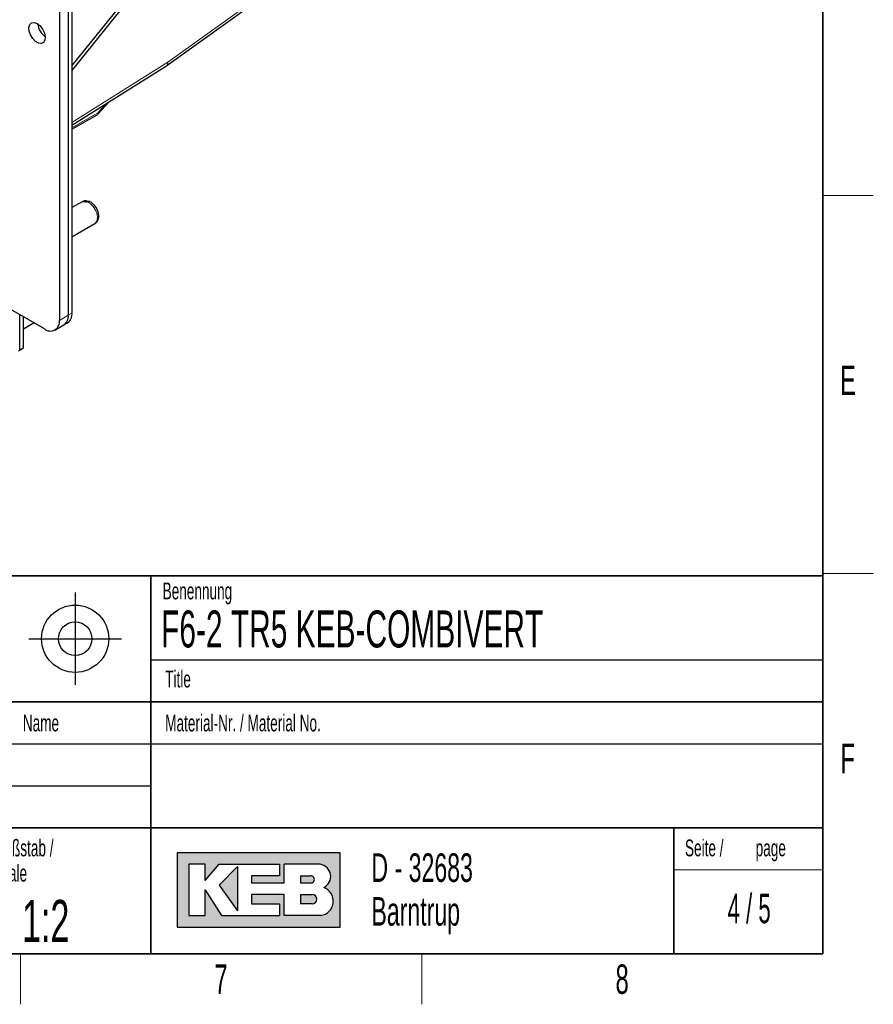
# Paper-space layout 'Blatt4' of a CAD drawing. Header units: millimetres. Extents: x 5 to 418, y 2 to 292.
# Tile 44 of 51: x 312 to 414, y 6 to 123. Entities that reach past the tile are written whole.
import ezdxf

# ---------------------------------------------------------------- set-up
doc = ezdxf.new("R2010")
doc.units = ezdxf.units.MM
doc.layers.add('SLD-0', color=7, linetype='Continuous')
doc.styles.add('SLDTEXTSTYLE0', font='TXT', dxfattribs={"width": 0.605})
doc.styles.add('SLDTEXTSTYLE1', font='TXT', dxfattribs={"width": 0.563})

# ---------------------------------------------------------------- blocks, each defined once
blk = doc.blocks.new('SW_NOTE_0_69')
at = {"layer": 'SLD-0', "color": 0, "char_height": 2, "attachment_point": 1, "style": 'SLDTEXTSTYLE0'}
for s, insert in [('Maßstab /', (0, 2.5781354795)), ('Scale', (0, -0.4218645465))]:
    blk.add_mtext(s, dxfattribs=dict(at, insert=insert))
blk = doc.blocks.new('SW_NOTE_0_70')
at = {"layer": 'SLD-0', "color": 0, "char_height": 3.4, "attachment_point": 1, "style": 'SLDTEXTSTYLE0'}
for s, insert in [('D - 32683', (0, 4.3828303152)), ('Barntrup', (0, -0.8171696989))]:
    blk.add_mtext(s, dxfattribs=dict(at, insert=insert))
blk = doc.blocks.new('SW_NOTE_0_71')
at = {"layer": 'SLD-0', "color": 0, "char_height": 2, "attachment_point": 1, "style": 'SLDTEXTSTYLE0'}
for s, insert in [('Seite /', (0, 2.5781354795)), ('page', (8.413542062, 2.5784205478))]:
    blk.add_mtext(s, dxfattribs=dict(at, insert=insert))

psp = doc.layouts.new('Blatt4')

# ---------------------------------------------------------------- hatches: boundary and pattern name
at = {"linetype": 'Continuous'}
h = psp.add_hatch(color=7, dxfattribs=at)
h.paths.add_polyline_path([(331.1423676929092, 15.18257760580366), (350.5207896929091, 15.18257760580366), (350.5207896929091, 24.04128480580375), (331.1423676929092, 24.04128480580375)], flags=0)
edge = h.paths.add_edge_path(flags=0)
edge.add_arc((347.9991875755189, 18.26988521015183), 1.720915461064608, -81.72003226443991, 70.17096003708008, ccw=False)
edge.add_line((348.2470169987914, 16.56690822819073), (348.2293995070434, 16.56675060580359))
edge.add_line((348.2293995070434, 16.56675060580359), (343.8767592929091, 16.56675060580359))
edge.add_line((343.8767592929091, 16.56675060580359), (343.8767592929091, 19.05826200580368))
edge.add_line((343.8767592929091, 19.05826200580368), (340.0010748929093, 19.05826200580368))
edge.add_line((340.0010748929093, 19.05826200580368), (340.0010748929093, 17.95092360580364))
edge.add_line((340.0010748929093, 17.95092360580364), (343.3230900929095, 17.95092360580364))
edge.add_line((343.3230900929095, 17.95092360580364), (343.3230900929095, 16.56675060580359))
edge.add_line((343.3230900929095, 16.56675060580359), (336.4022250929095, 16.56675060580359))
edge.add_line((336.4022250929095, 16.56675060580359), (334.4643828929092, 19.61193120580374))
edge.add_line((334.4643828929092, 19.61193120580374), (334.4643828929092, 16.56675060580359))
edge.add_line((334.4643828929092, 16.56675060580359), (332.5265406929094, 16.56675060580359))
edge.add_line((332.5265406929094, 16.56675060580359), (332.5265406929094, 22.65711180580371))
edge.add_line((332.5265406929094, 22.65711180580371), (334.4643828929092, 22.65711180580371))
edge.add_line((334.4643828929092, 22.65711180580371), (334.4643828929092, 20.71926960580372))
edge.add_line((334.4643828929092, 20.71926960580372), (336.1253904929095, 22.65711180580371))
edge.add_line((336.1253904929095, 22.65711180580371), (343.3230900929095, 22.65711180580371))
edge.add_line((343.3230900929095, 22.65711180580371), (343.3230900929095, 21.27293880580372))
edge.add_line((343.3230900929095, 21.27293880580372), (340.0010748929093, 21.27293880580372))
edge.add_line((340.0010748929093, 21.27293880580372), (340.0010748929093, 20.44243500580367))
edge.add_line((340.0010748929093, 20.44243500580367), (343.8767592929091, 20.44243500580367))
edge.add_line((343.8767592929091, 20.44243500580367), (343.8767592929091, 22.65711180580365))
edge.add_line((343.8767592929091, 22.65711180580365), (348.1497422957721, 22.65711180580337))
edge.add_line((348.1497422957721, 22.65711180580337), (348.151741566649, 22.65711180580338))
edge.add_line((348.151741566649, 22.65711180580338), (348.1521661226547, 22.65713246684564))
edge.add_arc((347.9523797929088, 21.20834406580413), 1.462498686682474, -64.4589412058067, 82.1484933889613, ccw=False)
psp.add_hatch(color=7, dxfattribs=at).paths.add_polyline_path([(338.3400672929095, 17.12041980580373), (338.3400672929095, 22.38027720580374), (336.1253904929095, 20.16560040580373)], flags=0)
h = psp.add_hatch(color=7, dxfattribs=at)
edge = h.paths.add_edge_path(flags=0)
edge.add_line((345.8146014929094, 20.44243500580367), (346.974194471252, 20.44243500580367))
edge.add_arc((347.0534490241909, 20.85768690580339), 0.4227474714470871, 259.1945394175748, 460.8054605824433)
edge.add_line((346.9741944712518, 21.27293880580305), (345.8146014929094, 21.27293880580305))
edge.add_line((345.8146014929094, 21.27293880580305), (345.8146014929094, 20.44243500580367))
h = psp.add_hatch(color=7, dxfattribs=at)
edge = h.paths.add_edge_path(flags=0)
edge.add_line((345.8146014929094, 17.95092360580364), (347.1991847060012, 17.95092360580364))
edge.add_arc((347.1991847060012, 18.50459280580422), 0.5536692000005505, 270.0000000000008, 450.0000000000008)
edge.add_line((347.1991847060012, 19.05826200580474), (347.1703327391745, 19.05826200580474))
edge.add_line((347.1703327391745, 19.05826200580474), (345.8146014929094, 19.05826200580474))
edge.add_line((345.8146014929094, 19.05826200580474), (345.8146014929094, 17.95092360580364))

# ---------------------------------------------------------------- linework, layer by layer
at = {"color": 7, "linetype": 'Continuous', "lineweight": 25}
for p, q in [((318.1749503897, 214.559152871), (318.1749503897, 87.995322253)), ((318.6168943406, 214.8142816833), (318.6168943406, 88.2504510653)), ((317.1142907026, 213.9468470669), (317.1142907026, 87.3830164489)), ((353.0176394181, 160.501591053), (318.6168943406, 117.7073910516)), ((318.6168943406, 117.0945309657), (353.247450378, 160.1746130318)), ((329.9076425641, 117.7040786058), (351.0023167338, 132.8524272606)), ((318.6168943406, 110.6168962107), (329.8558677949, 117.6692931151)), ((321.7211295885, 111.9448996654), (323.0599189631, 113.4048703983)), ((318.6168943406, 110.1261972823), (321.6025928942, 111.8498043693)), ((319.8468526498, 101.5076791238), (318.6168917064, 100.7976377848)), ((320.0919477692, 101.5772186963), (319.9505292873, 101.4955795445)), ((320.2851640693, 101.4341628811), (320.4265825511, 101.5158020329)), ((318.6168949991, 97.3336317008), (321.3467305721, 98.9095322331)), ((315.3465254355, 86.3621736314), (305.5802695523, 92.0001131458)), ((312.4297106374, 83.8599678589), (312.4297106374, 88.0460164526)), ((312.8539739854, 84.1048898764), (312.8539739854, 87.8010939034)), ((314.1113277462, 87.0752367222), (312.8539739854, 86.3493818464)), ((316.5964218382, 86.2384046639), (317.6570815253, 86.850710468)), ((317.6570815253, 86.850710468), (318.0990254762, 87.1058392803)), ((312.2352556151, 83.7475952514), (312.8539739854, 84.1048898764)), ((312.3943586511, 83.8395529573), (312.4297106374, 83.8599678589)), ((312.4297106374, 83.8599678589), (312.8539739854, 84.1048898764))]:
    psp.add_line(p, q, dxfattribs=at)
at = {"color": 7, "linetype": 'Continuous', "lineweight": 18}
for p, q in [((330.0314568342, 118.1081341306), (351.1261310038, 133.2564820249)), ((318.6168943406, 110.9455557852), (330.0314568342, 118.1081341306)), ((321.7061674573, 112.0787255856), (322.7356490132, 113.201391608)), ((318.6168956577, 110.2953269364), (321.7061674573, 112.0787255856)), ((320.0919477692, 101.5772186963), (319.8468526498, 101.5076791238)), ((318.1749503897, 87.995322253), (317.1142907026, 87.3830164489)), ((318.6168943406, 88.2504510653), (318.1749503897, 87.995322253))]:
    psp.add_line(p, q, dxfattribs=at)
at = {"color": 7, "linetype": 'Continuous', "lineweight": 25, "flags": 128}
psp.add_lwpolyline([(314.4626401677, 122.698158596), (314.8138656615, 122.4195822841), (315.1176575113, 122.0269974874), (315.3329831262, 121.5734243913), (315.4307664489, 121.1201201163), (315.3977970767, 120.7283052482), (315.2385294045, 120.4508977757), (314.9744767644, 120.3253616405), (314.6412953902, 120.368652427), (314.2839875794, 120.5749218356), (313.9508062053, 120.9163140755), (313.686750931, 121.3467204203), (313.527485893, 121.8080129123), (313.4945165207, 122.2378934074), (313.5922998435, 122.5782994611), (313.8076254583, 122.783262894), (314.111414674, 122.8250986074), (314.4626401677, 122.698158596)], dxfattribs=at)
at = {"color": 7, "linetype": 'Continuous', "lineweight": 18, "flags": 128}
for points in [[(321.7061674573, 112.0787255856), (321.7273883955, 112.026035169), (321.7342056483, 111.9832128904), (321.7263584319, 111.9519038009), (321.7211295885, 111.9448996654)], [(321.3467305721, 98.9095322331), (321.3914740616, 98.9386458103), (321.5844980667, 99.1920170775), (321.6571895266, 99.5692401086), (321.6006943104, 100.0243566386), (321.4218942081, 100.5019181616), (321.1425718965, 100.9437478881), (320.7967583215, 101.2960143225), (320.4265825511, 101.5158020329)]]:
    psp.add_lwpolyline(points, dxfattribs=at)
at = {"color": 7, "linetype": 'Continuous', "lineweight": 25}
for centre, radius, start, end in [((316.6697448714, 122.8495499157), 2.124705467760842, 185.674948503, 234.3197739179), ((329.3243498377, 118.5163394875), 1.000000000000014, 302.108057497, 305.6825991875), ((321.3526142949, 112.2828286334), 0.5000000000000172, 299.9973117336, 317.4792605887), ((319.972924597, 100.6752488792), 0.8206363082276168, 67.6362972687, 91.5638060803), ((316.9918728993, 87.8411362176), 1.193082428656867, 303.8868518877, 7.4252926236), ((317.4338168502, 88.09626503), 1.193082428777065, 303.8868518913, 7.42529262), ((316.0366060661, 87.2081966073), 1.091772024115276, 230.796700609, 9.2141435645)]:
    psp.add_arc(centre, radius, start, end, dxfattribs=at)
at = {"color": 7, "linetype": 'Continuous', "lineweight": 18}
for centre, radius, start, end in [((329.5653432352, 118.0400866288), 0.4710545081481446, 308.0794501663, 8.3058833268), ((329.6279740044, 118.0107750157), 0.4150628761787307, 312.360881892, 13.5659669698), ((321.4741392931, 112.0458143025), 0.2343506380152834, 303.2385210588, 8.0730806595)]:
    psp.add_arc(centre, radius, start, end, dxfattribs=at)
at = {"color": 7, "linetype": 'Continuous', "lineweight": 25}
for points, knots in [([(320.2593754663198, 101.6212578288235), (320.1614759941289, 101.6152840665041), (320.0126700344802, 101.6062040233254), (319.8950727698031, 101.518574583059), (319.8548427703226, 101.4885965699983)], [0, 0, 0, 0, 0.6579002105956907, 1, 1, 1, 1]), ([(320.448977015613, 101.5275386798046), (320.4459425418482, 101.5319281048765), (320.4154756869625, 101.575999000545), (320.3294177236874, 101.6134651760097), (320.2080082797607, 101.629592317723), (320.1293163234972, 101.5940816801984), (320.0919477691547, 101.5772186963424)], [0, 0, 0, 0, 0.037211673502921, 0.3736142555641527, 0.7025473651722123, 1, 1, 1, 1]), ([(320.4265825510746, 101.5158020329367), (320.435173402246, 101.5204562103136), (320.483055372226, 101.5463967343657), (320.5724407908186, 101.5702422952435), (320.6464165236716, 101.5473585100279), (320.6813246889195, 101.5365599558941)], [0, 0, 0, 0, 0.1035168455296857, 0.5769615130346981, 1, 1, 1, 1]), ([(321.3387457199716, 98.92861782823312), (321.4064508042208, 98.9658817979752), (321.5768490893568, 99.05966672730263), (321.7358153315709, 99.34018515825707), (321.8186324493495, 99.69450098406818), (321.7920038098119, 100.1043168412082), (321.6521505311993, 100.5463043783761), (321.4025600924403, 100.9743891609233), (321.0763880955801, 101.3214693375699), (320.8082259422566, 101.4904237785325), (320.662085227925, 101.5468851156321), (320.6448913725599, 101.5535279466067)], [0, 0, 0, 0, 0.0753418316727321, 0.1896182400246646, 0.3043848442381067, 0.4308209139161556, 0.5678762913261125, 0.7066524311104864, 0.8481809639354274, 0.9821380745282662, 1, 1, 1, 1])]:
    psp.add_open_spline(points, degree=3, knots=knots, dxfattribs=at)
at = {"layer": 'SLD-0', "lineweight": 35}
for p, q in [((408, 12), (408, 282.5)), ((135, 57), (408, 57)), ((328, 57.0000000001), (328, 12)), ((408, 57), (408, 12)), ((408, 42), (288, 42)), ((288, 27), (408, 27)), ((390.2572074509, 27), (390.2572074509, 12)), ((26, 12), (408, 12)), ((135, 12), (408, 12))]:
    psp.add_line(p, q, dxfattribs=at)
at = {"layer": 'SLD-0', "lineweight": 18}
for p, q in [((408, 102.25), (414, 102.25)), ((408, 57.25), (414, 57.25)), ((390.2572074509, 22), (408, 22)), ((312.5, 6), (312.5, 12)), ((360.25, 6), (360.25, 12))]:
    psp.add_line(p, q, dxfattribs=at)
at = {"layer": 'SLD-0'}
for p, q in [((319, 55), (319, 44)), ((313.5, 49.5), (324.5, 49.5)), ((328, 47.0000000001), (408, 47.0000000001)), ((288, 37), (408, 37)), ((288, 32), (328, 32)), ((348.1497422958, 22.6571118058), (348.1517415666, 22.6571118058)), ((348.1517415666, 22.6571118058), (348.1521661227, 22.6571324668)), ((348.229399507, 16.5667506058), (348.2470169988, 16.5669082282))]:
    psp.add_line(p, q, dxfattribs=at)
at = {"layer": 'SLD-0', "linetype": 'Continuous'}
for p, q in [((350.5207896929, 24.0412848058), (331.1423676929, 24.0412848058)), ((331.1423676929, 24.0412848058), (331.1423676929, 15.1825776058)), ((350.5207896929, 15.1825776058), (350.5207896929, 24.0412848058)), ((334.4643828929, 22.6571118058), (332.5265406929, 22.6571118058)), ((332.5265406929, 22.6571118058), (332.5265406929, 16.5667506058)), ((334.4643828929, 20.7192696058), (336.1253904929, 22.6571118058)), ((334.4643828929, 20.7192696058), (334.4643828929, 22.6571118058)), ((336.1253904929, 22.6571118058), (343.3230900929, 22.6571118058)), ((338.3400672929, 22.3802772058), (336.1253904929, 20.1656004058)), ((338.3400672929, 22.3802772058), (338.3400672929, 17.1204198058)), ((343.3230900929, 22.6571118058), (343.3230900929, 21.2729388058)), ((348.1497422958, 22.6571118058), (343.8767592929, 22.6571118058)), ((343.8767592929, 20.4424350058), (343.8767592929, 22.6571118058)), ((348.1497422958, 22.6571118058), (348.1517415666, 22.6571118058)), ((348.1517415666, 22.6571118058), (348.1521661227, 22.6571324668)), ((340.0010748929, 21.2729388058), (340.0010748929, 20.4424350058)), ((343.3230900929, 21.2729388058), (340.0010748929, 21.2729388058)), ((345.8146014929, 21.2729388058), (346.9741944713, 21.2729388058)), ((345.8146014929, 21.2729388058), (345.8146014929, 20.4424350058)), ((336.1253904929, 20.1656004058), (338.3400672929, 17.1204198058)), ((340.0010748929, 20.4424350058), (343.8767592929, 20.4424350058)), ((345.8146014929, 20.4424350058), (346.9741944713, 20.4424350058)), ((334.4643828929, 16.5667506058), (334.4643828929, 19.6119312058)), ((334.4643828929, 19.6119312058), (336.4022250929, 16.5667506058)), ((340.0010748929, 19.0582620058), (340.0010748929, 17.9509236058)), ((343.8767592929, 19.0582620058), (340.0010748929, 19.0582620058)), ((343.8767592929, 16.5667506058), (343.8767592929, 19.0582620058)), ((345.8146014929, 19.0582620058), (347.199184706, 19.0582620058)), ((345.8146014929, 19.0582620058), (345.8146014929, 17.9509236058)), ((347.1703327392, 19.0582620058), (347.199184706, 19.0582620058)), ((340.0010748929, 17.9509236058), (343.3230900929, 17.9509236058)), ((343.3230900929, 17.9509236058), (343.3230900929, 16.5667506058)), ((347.199184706, 17.9509236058), (345.8146014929, 17.9509236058)), ((332.5265406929, 16.5667506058), (334.4643828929, 16.5667506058)), ((336.4022250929, 16.5667506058), (343.3230900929, 16.5667506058)), ((348.229399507, 16.5667506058), (343.8767592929, 16.5667506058)), ((348.229399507, 16.5667506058), (348.2470169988, 16.5669082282)), ((331.1423676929, 15.1825776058), (350.5207896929, 15.1825776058))]:
    psp.add_line(p, q, dxfattribs=at)
at = {"layer": 'SLD-0'}
for radius in [3.999999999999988, 1.999999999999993]:
    psp.add_circle((319, 49.5), radius, dxfattribs=at)
at = {"layer": 'SLD-0', "linetype": 'Continuous'}
for centre, radius, start, end in [((347.9523797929, 21.2083440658), 1.46249868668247, 295.5410587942, 82.1484933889), ((347.0534490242, 20.8576869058), 0.4227474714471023, 259.1945394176, 100.8054605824), ((347.199184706, 18.5045928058), 0.5536692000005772, 270, 90), ((347.9991875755, 18.2698852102), 1.720915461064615, 278.2799677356, 70.1709600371)]:
    psp.add_arc(centre, radius, start, end, dxfattribs=at)

# ---------------------------------------------------------------- block references
at = {"layer": 'SLD-0'}
for name, p in [('SW_NOTE_0_69', (309.2314641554, 23.0287700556)), ('SW_NOTE_0_71', (391.5827404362, 23.0329928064)), ('SW_NOTE_0_70', (354.2591907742, 19.5828264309))]:
    psp.add_blockref(name, p, dxfattribs=at)

# ---------------------------------------------------------------- texts
for s, insert, char_height, attachment_point, style in [('E', (410.9815679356, 82.0010772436), 3.5, 2, 'SLDTEXTSTYLE0'), ('Benennung', (329.4092408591, 56.1865848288), 2, 1, 'SLDTEXTSTYLE0'), ('F6-2 TR5 KEB-COMBIVERT', (329.222041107, 52.8643538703), 4.4, 1, 'SLDTEXTSTYLE0'), ('Title', (329.7169273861, 45.7051426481), 2, 1, 'SLDTEXTSTYLE0'), ('Name', (312.770034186, 40.4793879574), 2, 1, 'SLDTEXTSTYLE0'), ('Material-Nr. / Material No.', (329.7169273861, 40.4793879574), 2, 1, 'SLDTEXTSTYLE0'), ('F', (410.9536166, 37.0010772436), 3.5, 2, 'SLDTEXTSTYLE0'), ('4 / 5', (399.2207129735, 19.1523676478), 3.5, 2, 'SLDTEXTSTYLE1'), ('1:2', (312.6833009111, 18.426931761), 5, 1, 'SLDTEXTSTYLE0'), ('7', (336.3527123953, 10.7429955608), 3.5, 2, 'SLDTEXTSTYLE0'), ('8', (384.1027123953, 10.7429955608), 3.5, 2, 'SLDTEXTSTYLE0')]:
    psp.add_mtext(s, dxfattribs=dict(at, insert=insert, char_height=char_height, attachment_point=attachment_point, style=style))

doc.saveas('drawing.dxf')
